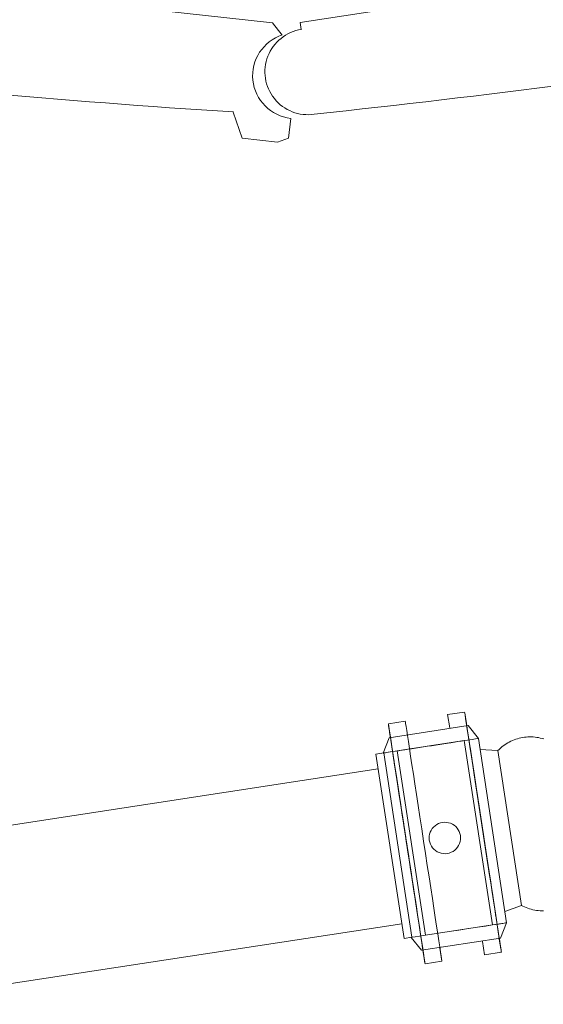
# Model space of a CAD drawing. Header units: metres. Extents: x 135583 to 135939, y 457896 to 458258.
# Tile 99 of 256: x 135665.705 to 135666.438, y 458088.179 to 458089.557. Entities that reach past the tile are written whole.
import ezdxf

# ---------------------------------------------------------------- set-up
doc = ezdxf.new("R2010")
doc.units = ezdxf.units.M
doc.layers.add('NIEUWE INSTALLATIE', color=250, linetype='Continuous', lineweight=0)

msp = doc.modelspace()

# ---------------------------------------------------------------- linework, layer by layer
at = {"layer": 'NIEUWE INSTALLATIE'}
for p, q in [((135667.5555, 458089.7766), (135666.0975, 458089.5536)), ((135666.0588, 458089.5528), (135664.5927, 458089.7148)), ((135666.0724, 458089.5359), (135666.0588, 458089.5528)), ((135666.0975, 458089.5536), (135666.099, 458089.5438)), ((135666.0038, 458089.4281), (135666.0162, 458089.3915)), ((135666.0812, 458089.3914), (135666.0843, 458089.4192)), ((135666.0162, 458089.3915), (135666.0655, 458089.3861)), ((135666.0655, 458089.3861), (135666.0812, 458089.3914)), ((135666.3276, 458088.5884), (135666.3038, 458088.5848)), ((135666.2445, 458088.5757), (135666.2208, 458088.5721)), ((135666.3067, 458088.5663), (135666.3038, 458088.5848)), ((135666.2218, 458088.5525), (135666.3324, 458088.5695)), ((135666.3469, 458088.5514), (135666.3324, 458088.5695)), ((135666.2218, 458088.5525), (135666.2134, 458088.531)), ((135666.2332, 458088.534), (135666.3271, 458088.5484)), ((135666.3271, 458088.5484), (135666.3666, 458088.2904)), ((135666.3863, 458088.2934), (135666.3469, 458088.5514)), ((135666.2035, 458088.5295), (135666.2143, 458088.5312)), ((135666.2538, 458088.2732), (135666.2143, 458088.5312)), ((135666.2332, 458088.534), (135666.2727, 458088.276)), ((135666.3743, 458088.5344), (135666.3491, 458088.5358)), ((135666.4074, 458088.3178), (135666.3743, 458088.5344)), ((135666.243, 458088.2715), (135666.2035, 458088.5295)), ((135666.2067, 458088.5088), (135665.4442, 458088.3922)), ((135666.3839, 458088.3091), (135666.4074, 458088.3178)), ((135665.5021, 458088.1794), (135666.2398, 458088.2922)), ((135666.3666, 458088.2904), (135666.2727, 458088.276)), ((135666.3666, 458088.2904), (135666.3863, 458088.2934)), ((135666.3779, 458088.2719), (135666.3863, 458088.2934)), ((135666.2538, 458088.2732), (135666.243, 458088.2715)), ((135666.2529, 458088.273), (135666.2673, 458088.255)), ((135666.3779, 458088.2719), (135666.2673, 458088.255)), ((135666.2959, 458088.2396), (135666.2931, 458088.2581)), ((135666.3552, 458088.2487), (135666.3524, 458088.2672)), ((135666.3552, 458088.2487), (135666.379, 458088.2523)), ((135666.2722, 458088.236), (135666.2959, 458088.2396))]:
    msp.add_line(p, q, dxfattribs=at)
at = {"layer": 'NIEUWE INSTALLATIE', "flags": 128}
for points in [[(135666.3743, 458088.5344), (135666.376, 458088.5362), (135666.3778, 458088.5379), (135666.3797, 458088.5395), (135666.3817, 458088.541), (135666.3837, 458088.5425), (135666.3858, 458088.5439), (135666.3879, 458088.5452), (135666.3901, 458088.5464), (135666.3923, 458088.5475), (135666.3945, 458088.5486), (135666.3968, 458088.5495), (135666.3992, 458088.5504), (135666.4016, 458088.5511), (135666.404, 458088.5518), (135666.4064, 458088.5523), (135666.4088, 458088.5528), (135666.4113, 458088.5532), (135666.4138, 458088.5534), (135666.4162, 458088.5536), (135666.4187, 458088.5537), (135666.4212, 458088.5537), (135666.4237, 458088.5535), (135666.4262, 458088.5533), (135666.4287, 458088.553), (135666.4311, 458088.5526), (135666.4335, 458088.552), (135666.4359, 458088.5514), (135666.4383, 458088.5507)], [(135666.438, 458088.3101), (135666.4355, 458088.3101), (135666.4331, 458088.3102), (135666.4306, 458088.3105), (135666.4281, 458088.3108), (135666.4257, 458088.3112), (135666.4232, 458088.3117), (135666.4208, 458088.3124), (135666.4184, 458088.3131), (135666.4161, 458088.3139), (135666.4138, 458088.3148), (135666.4115, 458088.3158), (135666.4092, 458088.3169), (135666.4074, 458088.3178)]]:
    msp.add_lwpolyline(points, dxfattribs=at)
at = {"layer": 'NIEUWE INSTALLATIE'}
for centre, radius, start, end in [((135664.4432, 458105.1117), 15.7756, 276.09097, 281.30103), ((135667.0216, 458105.1709), 15.7756, 261.09097, 266.30102), ((135666.1081, 458089.4844), 0.06, 98.696, 278.696), ((135666.0909, 458089.4789), 0.06, 107.9912, 263.696), ((135666.2999, 458088.4122), 0.022, 98.696, 278.696)]:
    msp.add_arc(centre, radius, start, end, dxfattribs=at)
for centre, major_axis, ratio, start_param, end_param in [((135666.3533, 458088.4204), (0.0257, -0.168), 0.000001, 3.926991, 9.948377), ((135666.3533, 458088.4204), (0.0257, -0.168), 0.000001, 0.785398, 6.283185), ((135666.2465, 458088.4041), (0.0257, -0.168), 0.000001, 0.785398, 6.283185), ((135666.2465, 458088.4041), (0.0257, -0.168), 0.000001, 3.141593, 8.63938), ((135666.2801, 458088.5412), (-0.0667, -0.0102), 0.000001, 3.141593, 8.639379), ((135666.2801, 458088.5412), (-0.0667, -0.0102), 0.000001, 5.804811, 6.121247), ((135666.2999, 458088.4122), (-0.0209, -0.0068), 1, 1.409921, 4.551514)]:
    msp.add_ellipse(centre, major_axis=major_axis, ratio=ratio, start_param=start_param, end_param=end_param, dxfattribs=at)
for centre, major_axis in [((135666.2702, 458088.4077), (0.0257, -0.168)), ((135666.3196, 458088.2832), (-0.0667, -0.0102))]:
    msp.add_ellipse(centre, major_axis=major_axis, ratio=0.000001, dxfattribs=at)

doc.saveas('drawing.dxf')
